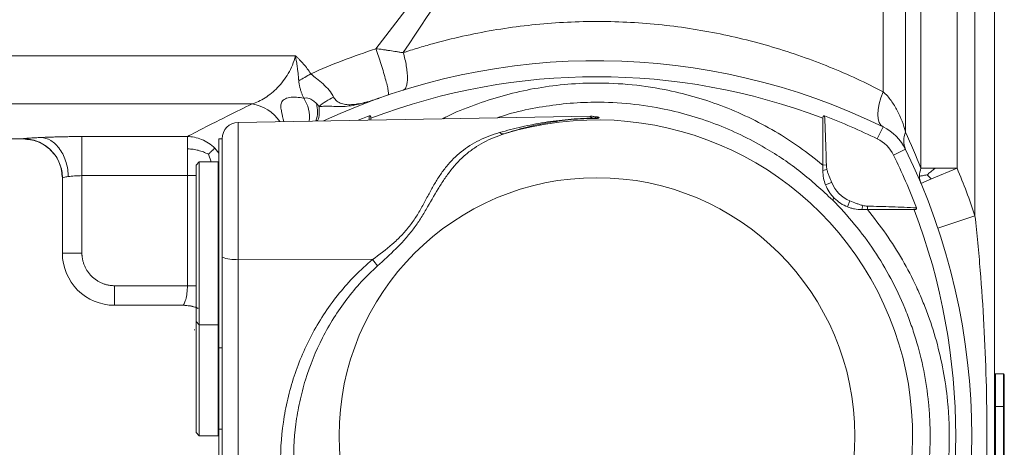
# Model space of a CAD drawing. Header units: millimetres. Extents: x 9 to 1131, y -444 to 1084.
# Tile 4 of 26: x 186 to 337, y -351 to -285. Entities that reach past the tile are written whole.
import ezdxf

# ---------------------------------------------------------------- set-up
doc = ezdxf.new("R2010")
doc.units = ezdxf.units.MM

msp = doc.modelspace()

# ---------------------------------------------------------------- linework, layer by layer
at = {"color": 7, "linetype": 'Continuous', "lineweight": 15}
for p, q in [((318.3, -296.18), (318.3, -239.43)), ((321.75, -302.38), (321.75, -239.43)), ((332.4, -315.22), (332.4, -245.92)), ((324.11, -307.92), (324.11, -249.07)), ((329.65, -249.07), (329.65, -307.92)), ((335.4, -391.42), (335.4, -279.64)), ((228.16, -290.7), (160.64, -290.7)), ((160.64, -298.06), (221.5, -298.06)), ((273.42, -299.93), (219.35, -300.88)), ((239.74, -300.24), (239.74, -300.52)), ((274.16, -300.05), (274.4, -300.05)), ((309.06, -307.42), (309.06, -300.24)), ((318.3, -301.57), (317.41, -303.4)), ((160.64, -303.42), (186.4, -303.42)), ((195.4, -303.06), (211.58, -303.06)), ((216.9, -303.42), (216.4, -303.42)), ((216.4, -335.42), (216.4, -303.42)), ((216.9, -321.54), (216.9, -303.38)), ((319.92, -305.91), (321.75, -305.01)), ((213.4, -306.92), (212.9, -307.42)), ((212.9, -307.42), (212.9, -319.42)), ((216.3, -306.92), (213.4, -306.92)), ((213.4, -306.92), (213.4, -331.92)), ((216.4, -307.02), (216.3, -306.92)), ((216.3, -331.92), (216.3, -306.92)), ((309.06, -307.42), (309.6, -307.41)), ((309.06, -308.26), (309.69, -308.12)), ((329.65, -307.92), (325.74, -309.56)), ((192.4, -309.39), (192.4, -320.92)), ((211.58, -309.05), (195.4, -309.05)), ((195.4, -309.05), (195.4, -320.92)), ((211.58, -309.05), (211.58, -325.92)), ((325.74, -309.56), (324.11, -310.24)), ((309.48, -310.48), (310.41, -310.11)), ((312.84, -313.83), (313.21, -312.9)), ((315.06, -314.26), (315.2, -313.62)), ((315.89, -314.26), (315.9, -313.72)), ((323.08, -314.26), (315.89, -314.26)), ((326.71, -317.12), (332.4, -315.22)), ((212.9, -319.42), (212.9, -331.42)), ((195.4, -320.92), (192.4, -320.92)), ((216.9, -374.53), (216.9, -321.54)), ((219.35, -321.87), (219.35, -374.86)), ((219.35, -321.87), (239.98, -321.91)), ((211.58, -325.92), (200.4, -325.92)), ((200.4, -325.92), (200.4, -328.92)), ((210.94, -328.92), (200.4, -328.92)), ((212.9, -331.42), (213.4, -331.92)), ((212.9, -331.42), (212.9, -348.42)), ((213.4, -331.92), (216.3, -331.92)), ((213.4, -331.92), (213.4, -348.92)), ((216.3, -331.92), (216.4, -331.82)), ((216.3, -348.92), (216.3, -331.92)), ((212.74, -332.68), (212.63, -332.68)), ((216.4, -335.42), (216.9, -335.42)), ((216.4, -347.92), (216.4, -335.42)), ((335.55, -339.42), (335.4, -339.57)), ((335.55, -339.42), (335.55, -344.42)), ((336.75, -339.42), (335.55, -339.42)), ((336.75, -344.42), (336.75, -339.42)), ((336.9, -339.57), (336.75, -339.42)), ((336.9, -339.57), (336.9, -344.42)), ((335.4, -344.42), (335.55, -344.42)), ((335.55, -344.42), (335.55, -386.42)), ((336.75, -344.42), (335.55, -344.42)), ((336.75, -344.42), (336.9, -344.42)), ((336.75, -386.42), (336.75, -344.42)), ((336.9, -344.42), (336.9, -386.42)), ((212.9, -348.42), (213.4, -348.92)), ((213.4, -348.92), (216.3, -348.92)), ((216.3, -348.92), (216.4, -348.82)), ((216.9, -347.92), (216.4, -347.92)), ((216.4, -394.92), (216.4, -347.92))]:
    msp.add_line(p, q, dxfattribs=at)
at = {"color": 8, "linetype": 'Continuous', "lineweight": 15}
for p, q in [((239.44, -300.53), (239.47, -299.89)), ((219.35, -300.88), (219.35, -321.87)), ((186.4, -303.42), (186.4, -303.39)), ((215.78, -304.83), (216.4, -305.59)), ((215.24, -306.92), (214.82, -305.76))]:
    msp.add_line(p, q, dxfattribs=at)
at = {"color": 7, "linetype": 'Continuous', "lineweight": 15, "flags": 128}
for points in [[(318.3, -301.57), (317.97, -301.31), (317.72, -300.9), (317.57, -300.34), (317.52, -299.67), (317.57, -298.89), (317.72, -298.03), (317.97, -297.12), (318.3, -296.18)], [(239.47, -299.89), (238.44, -300.29), (237.78, -300.56)]]:
    msp.add_lwpolyline(points, dxfattribs=at)
at = {"color": 8, "linetype": 'Continuous', "lineweight": 15, "flags": 128}
for points in [[(212.9, -309.05), (212.67, -309.05), (212.13, -309.05), (211.58, -309.05)], [(212.9, -325.92), (212.67, -325.92), (211.58, -325.92)], [(212.9, -329.25), (212.11, -329.03), (210.94, -328.92)]]:
    msp.add_lwpolyline(points, dxfattribs=at)
at = {"color": 7, "linetype": 'Continuous', "lineweight": 15}
msp.add_circle((274.4, -348.92), 39.56, dxfattribs=at)
for centre, radius, start, end in [((274.4, -391.42), 100, 63.9587, 114.8141), ((274.4, -391.42), 97.54, 69.1873, 110.8127), ((274.4, -348.92), 48.42, 227.268, 107.1139), ((274.1, -301.98), 1.76, 84.6091, 97.6949), ((274.53, -298.2), 1.87, 261.7411, 270.3627), ((274.57, -298.38), 1.88, 260.7002, 269.2962), ((274.4, -391.42), 97.96, 63.9587, 69.1111), ((219.4, -303.38), 2.5, 91, 180), ((315.01, -308.31), 7.5, 26.0413, 63.9587), ((260.01, -301.77), 0.876, 230.9976, 279.207), ((315.01, -308.31), 5.46, 26.0413, 63.9587), ((324.7, -303.7), 3.24, 156.0055, 203.9945), ((231.9, -348.92), 100, 333.9587, 26.0413), ((231.9, -348.92), 97.96, 20.8889, 26.0413), ((231.9, -348.92), 106, 18.538, 22.7551), ((315.06, -308.26), 5, 201.6883, 248.3117), ((231.9, -348.92), 97.54, 339.1873, 20.8127), ((200.4, -320.92), 8, 180, 270), ((218.76, -317), 4.9, 247.7029, 276.9769), ((221.62, -337.43), 24.03, 37.2753, 40.2122)]:
    msp.add_arc(centre, radius, start, end, dxfattribs=at)
at = {"color": 8, "linetype": 'Continuous', "lineweight": 15}
for centre, radius, start, end in [((225.26, -300.07), 5.06, 352.962, 34.814), ((220.68, -304.07), 6.06, 33.0271, 82.3026), ((227.07, -299.22), 4.47, 341.132, 16.3428)]:
    msp.add_arc(centre, radius, start, end, dxfattribs=at)
at = {"color": 7, "linetype": 'Continuous', "lineweight": 15}
for points, knots in [([(273.62, -246.92), (268.04, -254.06), (262.47, -261.2), (251.4, -275.44), (245.9, -282.55), (240.48, -289.61)], [0, 0, 0, 0, 0.5, 0.5, 1, 1, 1, 1]), ([(244.7, -290.19), (249.45, -283.03), (254.27, -275.83), (263.97, -261.39), (268.84, -254.15), (273.72, -246.92)], [0, 0, 0, 0, 0.5, 0.5, 1, 1, 1, 1]), ([(318.3, -296.18), (315.66, -294.81), (312.92, -293.55), (307.26, -291.25), (304.34, -290.23), (298.34, -288.45), (295.27, -287.7), (289, -286.5), (285.81, -286.05), (279.38, -285.49), (276.14, -285.38), (269.66, -285.48), (266.43, -285.7), (260.04, -286.46), (256.88, -287), (252.23, -288.04), (250.7, -288.42), (248.43, -289.05), (247.68, -289.27), (246.56, -289.61), (246.18, -289.72), (245.63, -289.9), (245.44, -289.96), (245.07, -290.08), (244.88, -290.13), (244.7, -290.19)], [0, 0, 0, 0, 0.125, 0.125, 0.25, 0.25, 0.375, 0.375, 0.5, 0.5, 0.625, 0.625, 0.75, 0.75, 0.875, 0.875, 0.9375, 0.9375, 0.96875, 0.96875, 0.984375, 0.984375, 0.992187, 0.992187, 1, 1, 1, 1]), ([(242.4, -296.68), (242.43, -296.67), (242.44, -296.62), (242.45, -296.44), (242.43, -296.3), (242.37, -295.93), (242.33, -295.69), (242.2, -295.12), (242.11, -294.79), (241.91, -294.07), (241.8, -293.67), (241.56, -292.85), (241.42, -292.43), (241.15, -291.58), (241.01, -291.16), (240.74, -290.35), (240.61, -289.97), (240.48, -289.61)], [0, 0, 0, 0, 0.125, 0.125, 0.25, 0.25, 0.375, 0.375, 0.5, 0.5, 0.625, 0.625, 0.75, 0.75, 0.875, 0.875, 1, 1, 1, 1]), ([(244.7, -290.19), (244.53, -290.19), (244.36, -290.16), (244.02, -290.1), (243.84, -290.06), (243.32, -289.98), (242.97, -289.93), (242.44, -289.86), (242.26, -289.83), (241.91, -289.78), (241.73, -289.75), (241.2, -289.66), (240.84, -289.61), (240.48, -289.61)], [0, 0, 0, 0, 0.125, 0.125, 0.25, 0.25, 0.5, 0.5, 0.625, 0.625, 0.75, 0.75, 1, 1, 1, 1]), ([(228.16, -290.7), (227.91, -291.67), (227.53, -292.57), (226.58, -294.19), (226.02, -294.92), (224.81, -296.16), (224.16, -296.69), (222.84, -297.54), (222.16, -297.86), (221.5, -298.06)], [0, 0, 0, 0, 0.25, 0.25, 0.5, 0.5, 0.75, 0.75, 1, 1, 1, 1]), ([(230.51, -293.43), (230.34, -293.16), (230.16, -292.9), (229.79, -292.41), (229.6, -292.17), (229.2, -291.71), (229, -291.49), (228.69, -291.18), (228.58, -291.08), (228.42, -290.94), (228.34, -290.86), (228.27, -290.79), (228.21, -290.75), (228.18, -290.73), (228.16, -290.7)], [0, 0, 0, 0, 0.25, 0.25, 0.5, 0.5, 0.75, 0.75, 0.875, 0.875, 0.9375, 0.96875, 0.96875, 1, 1, 1, 1]), ([(228.66, -294.49), (228.65, -294.34), (228.63, -294.06), (228.59, -293.66), (228.55, -293.3), (228.51, -292.97), (228.47, -292.68), (228.43, -292.36), (228.38, -291.99), (228.31, -291.57), (228.25, -291.23), (228.2, -290.94), (228.18, -290.79), (228.16, -290.7)], [0, 0, 0, 0, 0.119476, 0.227588, 0.324788, 0.411477, 0.488003, 0.554665, 0.668374, 0.773177, 0.885425, 0.931009, 1, 1, 1, 1]), ([(244.7, -295.93), (244.89, -295.87), (245.05, -295.7), (245.22, -295.23), (245.26, -295.04), (245.32, -294.61), (245.34, -294.36), (245.34, -293.81), (245.32, -293.51), (245.26, -292.88), (245.22, -292.54), (245.05, -291.54), (244.88, -290.84), (244.7, -290.19)], [0, 0, 0, 0, 0.25, 0.25, 0.375, 0.375, 0.5, 0.5, 0.625, 0.625, 0.75, 0.75, 1, 1, 1, 1]), ([(229.41, -297.18), (229.38, -297.11), (229.32, -296.97), (229.24, -296.76), (229.16, -296.55), (229.08, -296.34), (229.01, -296.13), (228.91, -295.83), (228.81, -295.44), (228.71, -294.96), (228.68, -294.65), (228.66, -294.49)], [0, 0, 0, 0, 0.077267, 0.154447, 0.23162, 0.308884, 0.386342, 0.464083, 0.643939, 0.821868, 1, 1, 1, 1]), ([(234.01, -297), (233.84, -296.65), (233.6, -296.3), (233.04, -295.62), (232.72, -295.3), (232.05, -294.7), (231.7, -294.42), (231.21, -294.04), (231.05, -293.91), (230.83, -293.73), (230.76, -293.67), (230.66, -293.58), (230.63, -293.55), (230.57, -293.49), (230.54, -293.46), (230.51, -293.43)], [0, 0, 0, 0, 0.25, 0.25, 0.5, 0.5, 0.75, 0.75, 0.875, 0.875, 0.9375, 0.9375, 0.96875, 0.96875, 1, 1, 1, 1]), ([(231.36, -297.97), (231.2, -297.81), (231, -297.64), (230.71, -297.44), (230.61, -297.39), (230.43, -297.3), (230.35, -297.26), (230.1, -297.18), (229.95, -297.15), (229.67, -297.14), (229.54, -297.15), (229.41, -297.18)], [0, 0, 0, 0, 0.25, 0.25, 0.375, 0.375, 0.5, 0.5, 0.75, 0.75, 1, 1, 1, 1]), ([(231.77, -298.47), (232.09, -298.18), (232.44, -297.91), (233.2, -297.42), (233.6, -297.19), (234.01, -297)], [0, 0, 0, 0, 0.5, 0.5, 1, 1, 1, 1]), ([(241.02, -297.15), (240.92, -297.19), (240.82, -297.22), (240.61, -297.29), (240.51, -297.33), (240.2, -297.43), (239.99, -297.5), (239.37, -297.7), (238.96, -297.82), (237.73, -298.15), (236.91, -298.32), (235.69, -298.45), (235.29, -298.47), (234.5, -298.46), (234.12, -298.44), (233.39, -298.4), (233.04, -298.39), (232.38, -298.41), (232.07, -298.43), (231.77, -298.47)], [0, 0, 0, 0, 0.03125, 0.03125, 0.0625, 0.0625, 0.125, 0.125, 0.25, 0.25, 0.5, 0.5, 0.625, 0.625, 0.75, 0.75, 0.875, 0.875, 1, 1, 1, 1]), ([(241.02, -297.15), (241, -297.16), (240.98, -297.17), (240.93, -297.18), (240.87, -297.21), (240.8, -297.23), (240.67, -297.27), (240.58, -297.3), (240.32, -297.39), (240.15, -297.45), (239.63, -297.61), (239.28, -297.71), (238.26, -297.97), (237.6, -298.1), (236.65, -298.17), (236.35, -298.18), (235.76, -298.14), (235.48, -298.09), (234.96, -297.92), (234.72, -297.8), (234.31, -297.46), (234.13, -297.25), (234.01, -297)], [0, 0, 0, 0, 0.007812, 0.007812, 0.015625, 0.03125, 0.03125, 0.0625, 0.0625, 0.125, 0.125, 0.25, 0.25, 0.5, 0.5, 0.625, 0.625, 0.75, 0.75, 0.875, 0.875, 1, 1, 1, 1]), ([(321.75, -302.38), (321.44, -301.25), (321.03, -300.14), (320.2, -298.55), (319.89, -298.03), (319.17, -297.05), (318.77, -296.59), (318.3, -296.18)], [0, 0, 0, 0, 0.5, 0.5, 0.75, 0.75, 1, 1, 1, 1]), ([(221.5, -298.06), (218.93, -299.31), (216.79, -300.38), (213.46, -302.08), (212.26, -302.7), (211.58, -303.06)], [0, 0, 0, 0, 0.5, 0.5, 1, 1, 1, 1]), ([(231.36, -297.97), (231.38, -297.99), (231.43, -298.04), (231.5, -298.12), (231.55, -298.18), (231.58, -298.21), (231.6, -298.23), (231.63, -298.26), (231.67, -298.32), (231.71, -298.38), (231.75, -298.43), (231.76, -298.46), (231.77, -298.47)], [0, 0, 0, 0, 0.157709, 0.315591, 0.473618, 0.500963, 0.528599, 0.587212, 0.712523, 0.852529, 0.93917, 1, 1, 1, 1]), ([(231.77, -298.47), (231.79, -298.84), (231.84, -299.6), (231.72, -300.39), (231.49, -300.62), (231.45, -300.67)], [0, 0, 0, 0, 0.442019, 0.899494, 1, 1, 1, 1]), ([(239.47, -299.89), (239.51, -299.88), (239.56, -299.87), (239.64, -299.91), (239.67, -299.95), (239.71, -300.02), (239.72, -300.07), (239.74, -300.15), (239.74, -300.19), (239.74, -300.24)], [0, 0, 0, 0, 0.25, 0.25, 0.5, 0.5, 0.75, 0.75, 1, 1, 1, 1]), ([(259.46, -302.45), (260.59, -302.12), (261.73, -301.83), (264.03, -301.31), (265.19, -301.08), (266.95, -300.8), (267.55, -300.71), (268.75, -300.56), (269.36, -300.49), (270.6, -300.38), (271.24, -300.33), (272.21, -300.28), (272.54, -300.27), (273.2, -300.25), (273.53, -300.24), (273.86, -300.24)], [0, 0, 0, 0, 0.25, 0.25, 0.5, 0.5, 0.625, 0.625, 0.75, 0.75, 0.875, 0.875, 0.9375, 0.9375, 1, 1, 1, 1]), ([(274.4, -300.27), (274.06, -300.27), (273.72, -300.28), (273.04, -300.29), (272.71, -300.3), (271.72, -300.35), (271.08, -300.4), (269.82, -300.51), (269.22, -300.59), (268.03, -300.75), (267.45, -300.84), (265.72, -301.14), (264.59, -301.39), (262.36, -301.95), (261.25, -302.28), (260.15, -302.64)], [0, 0, 0, 0, 0.0625, 0.0625, 0.125, 0.125, 0.25, 0.25, 0.375, 0.375, 0.5, 0.5, 0.75, 0.75, 1, 1, 1, 1]), ([(274.25, -300.05), (274.2, -300.04), (274.12, -300.02), (273.86, -299.97), (273.62, -299.93), (273.46, -299.94), (273.43, -299.94)], [0, 0, 0, 0, 0.435408, 0.736976, 0.936932, 1, 1, 1, 1]), ([(274.26, -300.23), (274.21, -300.19), (274.19, -300.16), (274.16, -300.1), (274.15, -300.08), (274.15, -300.05), (274.16, -300.04), (274.19, -300.04), (274.21, -300.04), (274.26, -300.05)], [0, 0, 0, 0, 0.25, 0.25, 0.5, 0.5, 0.75, 0.75, 1, 1, 1, 1]), ([(274.54, -300.07), (274.5, -300.07), (274.46, -300.06), (274.42, -300.05), (274.42, -300.05), (274.41, -300.05), (274.4, -300.05), (274.4, -300.05), (274.4, -300.05), (274.4, -300.05)], [0, 0, 0, 0, 0.0004953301, 0.0004953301, 0.0004953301, 0.0006012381, 0.0006012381, 0.0006012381, 0.0006146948, 0.0006146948, 0.0006146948, 0.0006146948]), ([(274.54, -300.25), (274.54, -300.25), (274.53, -300.26), (274.52, -300.26), (274.49, -300.26), (274.46, -300.26), (274.43, -300.27), (274.42, -300.27), (274.41, -300.27), (274.41, -300.27), (274.4, -300.27), (274.4, -300.27), (274.4, -300.27), (274.4, -300.27), (274.4, -300.27), (274.4, -300.27)], [0, 0, 0, 0, 0.0000844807, 0.0000844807, 0.0000844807, 0.0004778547, 0.0004778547, 0.0004778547, 0.000576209, 0.000576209, 0.000576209, 0.000601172, 0.000601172, 0.000601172, 0.0006146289, 0.0006146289, 0.0006146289, 0.0006146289]), ([(274.54, -300.07), (274.6, -300.08), (274.63, -300.09), (274.68, -300.1), (274.69, -300.11), (274.74, -300.13), (274.75, -300.15), (274.75, -300.18), (274.74, -300.19), (274.69, -300.22), (274.68, -300.22), (274.63, -300.24), (274.6, -300.25), (274.54, -300.25)], [0, 0, 0, 0, 0.125, 0.125, 0.25, 0.25, 0.5, 0.5, 0.75, 0.75, 0.875, 0.875, 1, 1, 1, 1]), ([(309.06, -300.24), (309.06, -300.19), (309.06, -300.15), (309.08, -300.07), (309.09, -300.02), (309.13, -299.95), (309.16, -299.91), (309.24, -299.87), (309.29, -299.88), (309.33, -299.89)], [0, 0, 0, 0, 0.25, 0.25, 0.5, 0.5, 0.75, 0.75, 1, 1, 1, 1]), ([(309.33, -299.89), (309.4, -301.14), (309.45, -302.4), (309.53, -304.9), (309.57, -306.16), (309.6, -307.41)], [0, 0, 0, 0, 0.5, 0.5, 1, 1, 1, 1]), ([(186.4, -303.39), (186.4, -303.39), (186.4, -303.39), (186.42, -303.38), (186.44, -303.38), (186.48, -303.37), (186.52, -303.37), (186.61, -303.36), (186.79, -303.34), (187.09, -303.31), (187.48, -303.28), (187.9, -303.26), (188.31, -303.24), (188.69, -303.22), (188.97, -303.2), (189.11, -303.2)], [0, 0, 0, 0, 0.041651, 0.083212, 0.124734, 0.166264, 0.207854, 0.249551, 0.374246, 0.499197, 0.624037, 0.749236, 0.832704, 0.916169, 1, 1, 1, 1]), ([(186.4, -303.39), (186.75, -303.39), (187.12, -303.43), (187.86, -303.56), (188.24, -303.67), (188.98, -303.96), (189.34, -304.15), (190.02, -304.6), (190.35, -304.86), (190.93, -305.44), (191.2, -305.77), (191.64, -306.45), (191.83, -306.82), (192.12, -307.55), (192.23, -307.93), (192.37, -308.67), (192.4, -309.04), (192.4, -309.39)], [0, 0, 0, 0, 0.125, 0.125, 0.25, 0.25, 0.375, 0.375, 0.5, 0.5, 0.625, 0.625, 0.75, 0.75, 0.875, 0.875, 1, 1, 1, 1]), ([(186.4, -303.42), (187.15, -303.5), (188.31, -303.62), (189.71, -304.37), (190.67, -305.14), (191.45, -306.1), (192.19, -307.5), (192.32, -308.66), (192.4, -309.42)], [0, 0, 0, 0, 0.239457, 0.368361, 0.5, 0.631639, 0.760543, 1, 1, 1, 1]), ([(189.11, -303.2), (189.18, -303.19), (189.32, -303.19), (189.54, -303.18), (189.76, -303.17), (189.99, -303.16), (190.23, -303.15), (190.63, -303.14), (191.21, -303.12), (192, -303.1), (192.82, -303.08), (193.58, -303.07), (194.24, -303.06), (194.82, -303.06), (195.2, -303.06), (195.4, -303.06)], [0, 0, 0, 0, 0.041471, 0.082893, 0.124311, 0.165766, 0.207301, 0.24896, 0.373664, 0.49868, 0.623806, 0.749158, 0.832751, 0.916255, 1, 1, 1, 1]), ([(189.11, -303.2), (189.6, -303.22), (190.12, -303.37), (190.88, -303.83), (191.13, -304.02), (191.6, -304.47), (191.82, -304.73), (192.23, -305.31), (192.41, -305.63), (192.73, -306.31), (192.86, -306.66), (193.18, -307.75), (193.29, -308.49), (193.3, -309.19)], [0, 0, 0, 0, 0.25, 0.25, 0.375, 0.375, 0.5, 0.5, 0.625, 0.625, 0.75, 0.75, 1, 1, 1, 1]), ([(195.4, -303.06), (195.4, -303.11), (195.4, -303.3), (195.4, -303.94), (195.4, -304.39), (195.4, -305.49), (195.4, -306.14), (195.4, -307.54), (195.4, -308.29), (195.4, -309.05)], [0, 0, 0, 0, 0.25, 0.25, 0.5, 0.5, 0.75, 0.75, 1, 1, 1, 1]), ([(211.58, -303.06), (211.93, -303.06), (212.29, -303.1), (213.03, -303.24), (213.4, -303.35), (214.13, -303.64), (214.49, -303.83), (215.17, -304.28), (215.49, -304.54), (215.78, -304.83)], [0, 0, 0, 0, 0.25, 0.25, 0.5, 0.5, 0.75, 0.75, 1, 1, 1, 1]), ([(211.58, -303.06), (211.58, -303.1), (211.58, -303.27), (211.58, -303.74), (211.58, -303.93), (211.58, -304.39), (211.58, -304.65), (211.58, -304.94)], [0, 0, 0, 0, 0.5, 0.5, 0.75, 0.75, 1, 1, 1, 1]), ([(239.98, -321.91), (241.01, -321.16), (242.03, -320.39), (243.25, -319.34), (243.49, -319.12), (243.96, -318.68), (244.19, -318.45), (244.85, -317.76), (245.27, -317.28), (246.04, -316.28), (246.4, -315.77), (247.06, -314.7), (247.37, -314.16), (247.97, -313.07), (248.26, -312.54), (248.83, -311.48), (249.11, -310.96), (249.7, -309.96), (250, -309.47), (250.64, -308.53), (250.97, -308.08), (252.01, -306.8), (252.76, -306.04), (254.01, -305.04), (254.45, -304.73), (255.36, -304.15), (255.84, -303.89), (257.3, -303.17), (258.35, -302.78), (259.46, -302.45)], [0, 0, 0, 0, 0.125, 0.125, 0.15625, 0.15625, 0.1875, 0.1875, 0.25, 0.25, 0.3125, 0.3125, 0.375, 0.375, 0.4375, 0.4375, 0.5, 0.5, 0.5625, 0.5625, 0.625, 0.625, 0.75, 0.75, 0.8125, 0.8125, 0.875, 0.875, 1, 1, 1, 1]), ([(260.15, -302.64), (259.04, -303), (258, -303.43), (256.53, -304.22), (256.06, -304.5), (255.15, -305.12), (254.71, -305.46), (253.46, -306.52), (252.71, -307.32), (251.65, -308.65), (251.31, -309.12), (250.66, -310.08), (250.35, -310.58), (249.42, -312.1), (248.83, -313.17), (247.87, -314.79), (247.55, -315.33), (246.86, -316.38), (246.49, -316.9), (245.72, -317.9), (245.31, -318.39), (244.46, -319.35), (244.01, -319.81), (242.65, -321.16), (241.7, -322.02), (240.75, -322.88)], [0, 0, 0, 0, 0.125, 0.125, 0.1875, 0.1875, 0.25, 0.25, 0.375, 0.375, 0.4375, 0.4375, 0.5, 0.5, 0.625, 0.625, 0.6875, 0.6875, 0.75, 0.75, 0.8125, 0.8125, 0.875, 0.875, 1, 1, 1, 1]), ([(211.58, -304.94), (211.58, -305.23), (211.58, -305.54), (211.58, -306.21), (211.58, -306.56), (211.58, -307.63), (211.58, -308.36), (211.58, -309.05)], [0, 0, 0, 0, 0.25, 0.25, 0.5, 0.5, 1, 1, 1, 1]), ([(309.69, -308.12), (309.73, -308.29), (309.78, -308.46), (309.9, -308.8), (309.96, -308.96), (310.15, -309.45), (310.28, -309.78), (310.41, -310.11)], [0, 0, 0, 0, 0.25, 0.25, 0.5, 0.5, 1, 1, 1, 1]), ([(326.33, -307.92), (325.84, -307.92), (325.4, -307.92), (324.65, -307.92), (324.34, -307.92), (324.11, -307.92)], [0, 0, 0, 0, 0.5, 0.5, 1, 1, 1, 1]), ([(329.65, -307.92), (329.06, -307.92), (328.47, -307.92), (327.35, -307.92), (326.81, -307.92), (326.33, -307.92)], [0, 0, 0, 0, 0.5, 0.5, 1, 1, 1, 1]), ([(192.4, -309.39), (192.4, -309.38), (192.48, -309.35), (192.79, -309.27), (193.02, -309.23), (193.3, -309.19)], [0, 0, 0, 0, 0.5, 0.5, 1, 1, 1, 1]), ([(193.3, -309.19), (193.58, -309.15), (193.91, -309.11), (194.63, -309.06), (195.01, -309.05), (195.4, -309.05)], [0, 0, 0, 0, 0.5, 0.5, 1, 1, 1, 1]), ([(309.48, -310.48), (309.35, -310.13), (309.24, -309.78), (309.1, -309.04), (309.06, -308.66), (309.06, -308.26)], [0, 0, 0, 0, 0.5, 0.5, 1, 1, 1, 1]), ([(310.81, -312.5), (310.66, -312.35), (310.52, -312.19), (310.26, -311.86), (310.14, -311.7), (309.81, -311.19), (309.63, -310.84), (309.48, -310.48)], [0, 0, 0, 0, 0.25, 0.25, 0.5, 0.5, 1, 1, 1, 1]), ([(310.81, -312.5), (310.73, -312.58), (310.67, -312.65), (310.57, -312.74), (310.55, -312.77), (310.54, -312.77)], [0, 0, 0, 0, 0.5, 0.5, 1, 1, 1, 1]), ([(312.84, -313.83), (312.48, -313.69), (312.13, -313.51), (311.45, -313.07), (311.12, -312.81), (310.81, -312.5)], [0, 0, 0, 0, 0.5, 0.5, 1, 1, 1, 1]), ([(310.54, -385.06), (312.93, -382.68), (315.05, -380.09), (317.37, -376.61), (317.82, -375.9), (318.69, -374.45), (319.1, -373.72), (320.29, -371.5), (321, -370), (322.9, -365.39), (323.88, -362.2), (324.86, -357.24), (325.11, -355.58), (325.44, -352.25), (325.52, -350.57), (325.52, -348.05), (325.5, -347.2), (325.41, -345.53), (325.35, -344.69), (325.1, -342.2), (324.86, -340.56), (324.21, -337.3), (323.8, -335.69), (323.08, -333.29), (322.81, -332.49), (322.25, -330.91), (321.94, -330.12), (320.34, -326.25), (318.77, -323.32), (316, -319.16), (315, -317.82), (312.87, -315.21), (311.73, -313.96), (310.54, -312.77)], [0, 0, 0, 0, 0.125, 0.125, 0.15625, 0.15625, 0.1875, 0.1875, 0.25, 0.25, 0.375, 0.375, 0.4375, 0.4375, 0.5, 0.5, 0.53125, 0.53125, 0.5625, 0.5625, 0.625, 0.625, 0.6875, 0.6875, 0.71875, 0.71875, 0.75, 0.75, 0.875, 0.875, 0.9375, 0.9375, 1, 1, 1, 1]), ([(315.06, -314.26), (314.66, -314.26), (314.28, -314.22), (313.72, -314.11), (313.54, -314.07), (313.18, -313.96), (313.01, -313.9), (312.84, -313.83)], [0, 0, 0, 0, 0.5, 0.5, 0.75, 0.75, 1, 1, 1, 1]), ([(313.21, -312.9), (313.54, -313.03), (313.86, -313.17), (314.35, -313.36), (314.52, -313.42), (314.85, -313.53), (315.02, -313.58), (315.2, -313.62)], [0, 0, 0, 0, 0.5, 0.5, 0.75, 0.75, 1, 1, 1, 1]), ([(315.9, -313.72), (317.16, -313.75), (318.41, -313.78), (320.92, -313.87), (322.17, -313.91), (323.42, -313.99)], [0, 0, 0, 0, 0.5, 0.5, 1, 1, 1, 1]), ([(323.42, -313.99), (323.44, -314.03), (323.44, -314.08), (323.4, -314.16), (323.37, -314.19), (323.29, -314.23), (323.25, -314.24), (323.16, -314.25), (323.12, -314.26), (323.08, -314.26)], [0, 0, 0, 0, 0.25, 0.25, 0.5, 0.5, 0.75, 0.75, 1, 1, 1, 1]), ([(315.89, -314.26), (317.92, -316.68), (319.7, -319.25), (322.04, -323.3), (322.75, -324.69), (323.75, -326.82), (324.06, -327.53), (324.66, -328.99), (324.95, -329.72), (326.29, -333.43), (327.1, -336.45), (327.91, -341.05), (328.12, -342.6), (328.32, -344.94), (328.37, -345.72), (328.44, -347.3), (328.46, -348.09), (328.47, -352.03), (328.19, -355.16), (327.51, -359.05), (327.36, -359.83), (327.02, -361.36), (326.83, -362.13), (326.22, -364.39), (325.76, -365.88), (324.16, -370.28), (322.85, -373.11), (320.88, -376.53), (320.47, -377.21), (319.63, -378.54), (319.2, -379.19), (317.85, -381.13), (316.9, -382.37), (315.89, -383.58)], [0, 0, 0, 0, 0.125, 0.125, 0.1875, 0.1875, 0.21875, 0.21875, 0.25, 0.25, 0.375, 0.375, 0.4375, 0.4375, 0.46875, 0.46875, 0.5, 0.5, 0.625, 0.625, 0.65625, 0.65625, 0.6875, 0.6875, 0.75, 0.75, 0.875, 0.875, 0.90625, 0.90625, 0.9375, 0.9375, 1, 1, 1, 1]), ([(332.4, -382.62), (332.55, -381.24), (332.7, -379.86), (332.96, -377.08), (333.09, -375.69), (333.43, -371.51), (333.62, -368.71), (333.93, -363.08), (334.04, -360.26), (334.19, -354.59), (334.23, -351.76), (334.23, -346.08), (334.19, -343.24), (334.04, -337.58), (333.93, -334.75), (333.62, -329.13), (333.43, -326.33), (333.09, -322.14), (332.96, -320.75), (332.7, -317.98), (332.55, -316.6), (332.4, -315.22)], [0, 0, 0, 0, 0.0625, 0.0625, 0.125, 0.125, 0.25, 0.25, 0.375, 0.375, 0.5, 0.5, 0.625, 0.625, 0.75, 0.75, 0.875, 0.875, 0.9375, 0.9375, 1, 1, 1, 1]), ([(195.4, -320.92), (195.4, -320.98), (195.4, -321.11), (195.41, -321.31), (195.43, -321.5), (195.46, -321.7), (195.51, -321.99), (195.61, -322.37), (195.77, -322.83), (195.98, -323.28), (196.32, -323.84), (196.84, -324.48), (197.48, -325), (198.04, -325.33), (198.48, -325.54), (198.94, -325.71), (199.37, -325.82), (199.74, -325.88), (200.07, -325.91), (200.29, -325.91), (200.4, -325.92)], [0, 0, 0, 0, 0.025064, 0.050064, 0.07504, 0.100029, 0.125071, 0.18755, 0.2501, 0.312579, 0.375129, 0.500007, 0.624885, 0.687364, 0.749914, 0.812393, 0.874943, 0.916612, 0.958238, 1, 1, 1, 1]), ([(231.67, -374.89), (231.07, -373.82), (230.51, -372.73), (229.49, -370.52), (229.02, -369.39), (227.76, -365.98), (227.11, -363.66), (226.43, -360.11), (226.24, -358.91), (226.05, -357.1), (225.99, -356.49), (225.91, -355.27), (225.88, -354.67), (225.81, -351.65), (225.95, -349.24), (226.47, -345.66), (226.69, -344.47), (227.25, -342.09), (227.58, -340.93), (228.72, -337.48), (229.67, -335.27), (231.4, -332.07), (232.04, -331.02), (233.39, -328.99), (234.11, -328.02), (236.39, -325.21), (238.09, -323.48), (239.98, -321.91)], [0, 0, 0, 0, 0.0625, 0.0625, 0.125, 0.125, 0.25, 0.25, 0.3125, 0.3125, 0.34375, 0.34375, 0.375, 0.375, 0.5, 0.5, 0.5625, 0.5625, 0.625, 0.625, 0.75, 0.75, 0.8125, 0.8125, 0.875, 0.875, 1, 1, 1, 1]), ([(240.75, -322.88), (239, -324.44), (237.43, -326.15), (235.32, -328.92), (234.66, -329.87), (233.42, -331.84), (232.84, -332.86), (231.25, -335.97), (230.38, -338.11), (229.35, -341.44), (229.06, -342.56), (228.56, -344.85), (228.36, -345.99), (227.92, -349.44), (227.81, -351.75), (227.92, -354.64), (227.95, -355.22), (228.04, -356.39), (228.1, -356.97), (228.31, -358.71), (228.5, -359.85), (229.19, -363.25), (229.83, -365.47), (231.06, -368.73), (231.52, -369.81), (232.51, -371.93), (233.05, -372.97), (233.64, -373.98)], [0, 0, 0, 0, 0.125, 0.125, 0.1875, 0.1875, 0.25, 0.25, 0.375, 0.375, 0.4375, 0.4375, 0.5, 0.5, 0.625, 0.625, 0.65625, 0.65625, 0.6875, 0.6875, 0.75, 0.75, 0.875, 0.875, 0.9375, 0.9375, 1, 1, 1, 1]), ([(211.58, -325.92), (211.58, -326.31), (211.55, -326.7), (211.46, -327.42), (211.39, -327.75), (211.24, -328.3), (211.16, -328.53), (211.03, -328.84), (210.97, -328.92), (210.94, -328.92)], [0, 0, 0, 0, 0.25, 0.25, 0.5, 0.5, 0.75, 0.75, 1, 1, 1, 1]), ([(210.9, -328.92), (211.67, -328.96), (212.49, -329.01), (213.19, -329.38), (213.23, -329.4)], [0, 0, 0, 0, 0.941009, 1, 1, 1, 1])]:
    msp.add_open_spline(points, degree=3, knots=knots, dxfattribs=at)
for points in [[(240.48, -289.61), (237.09, -290.72), (233.76, -291.99), (230.51, -293.43)], [(228.66, -294.49), (229.25, -294.19), (229.89, -293.82), (230.51, -293.43)], [(273.86, -300.24), (274.04, -300.26), (274.22, -300.27), (274.4, -300.27)], [(274.26, -300.05), (274.31, -300.06), (274.35, -300.06), (274.4, -300.05)], [(274.26, -300.23), (274.31, -300.25), (274.35, -300.27), (274.4, -300.27)], [(324.11, -307.92), (323.38, -306.06), (322.59, -304.21), (321.75, -302.38)], [(214.82, -305.76), (214.56, -305.63), (214.02, -305.4), (213.24, -305.15), (212.48, -305), (211.92, -304.95), (211.58, -304.94)], [(214.82, -305.76), (214.95, -305.62), (215.2, -305.38), (215.49, -305.1), (215.67, -304.92), (215.75, -304.86), (215.78, -304.83)], [(309.06, -308.26), (309.06, -307.98), (309.06, -307.7), (309.06, -307.42)], [(309.6, -307.41), (309.6, -307.65), (309.64, -307.89), (309.69, -308.12)], [(324.11, -307.92), (323.97, -308.32), (323.9, -308.73), (323.9, -309.12)], [(325.07, -308.92), (325.16, -308.84), (325.34, -308.68), (325.61, -308.45), (325.9, -308.22), (326.16, -308.03), (326.33, -307.92)], [(325.07, -308.92), (324.92, -308.95), (324.66, -309), (324.34, -309.06), (324.09, -309.1), (323.96, -309.12), (323.9, -309.12)], [(324.11, -310.24), (323.97, -309.9), (323.9, -309.52), (323.9, -309.12)], [(325.07, -308.92), (325.12, -308.98), (325.22, -309.08), (325.37, -309.23), (325.52, -309.38), (325.65, -309.49), (325.74, -309.56)], [(315.2, -313.62), (315.43, -313.67), (315.66, -313.71), (315.9, -313.72)], [(315.89, -314.26), (315.61, -314.26), (315.33, -314.26), (315.06, -314.26)]]:
    msp.add_open_spline(points, degree=3, dxfattribs=at)
at = {"color": 8, "linetype": 'Continuous', "lineweight": 15}
for points, knots in [([(250.74, -300.33), (250.93, -300.23), (252.48, -299.4), (255.52, -298.21), (259.83, -296.78), (264.25, -295.75), (268.79, -295.08), (273.76, -294.77), (279.11, -294.96), (284.36, -295.7), (289.14, -296.84), (293.45, -298.25), (297.67, -300.05), (301.71, -302.19), (305.55, -304.63), (307.88, -306.49), (309.06, -307.42)], [0, 0, 0, 0, 0.010215, 0.084954, 0.157065, 0.229677, 0.303869, 0.378608, 0.469849, 0.562112, 0.634222, 0.706834, 0.781025, 0.855762, 0.927633, 1, 1, 1, 1]), ([(229.41, -297.18), (228.67, -297.06), (227.62, -296.9), (226.52, -297.27), (226.16, -297.59), (225.93, -297.96), (225.88, -298.52), (226.05, -299.43), (226.24, -300.25), (226.36, -300.76)], [0, 0, 0, 0, 0.299291, 0.423889, 0.482601, 0.54088, 0.660674, 0.788794, 1, 1, 1, 1]), ([(310.54, -312.77), (308.96, -311.3), (305.77, -308.34), (300.95, -305.13), (296.51, -302.76), (292.57, -301.07), (288.45, -299.7), (283.88, -298.61), (278.87, -297.9), (273.86, -297.72), (269.22, -298), (264.98, -298.63), (261.6, -299.35), (259.66, -300), (259.11, -300.18)], [0, 0, 0, 0, 0.116267, 0.234452, 0.310757, 0.387063, 0.465585, 0.544107, 0.640322, 0.737614, 0.813921, 0.890227, 0.968751, 1, 1, 1, 1]), ([(273.86, -300.24), (273.76, -300.2), (273.43, -300.08), (273.29, -299.94), (273.39, -299.96), (273.42, -299.96)], [0, 0, 0, 0, 0.205925, 0.716049, 1, 1, 1, 1])]:
    msp.add_open_spline(points, degree=3, knots=knots, dxfattribs=at)

doc.saveas('drawing.dxf')
